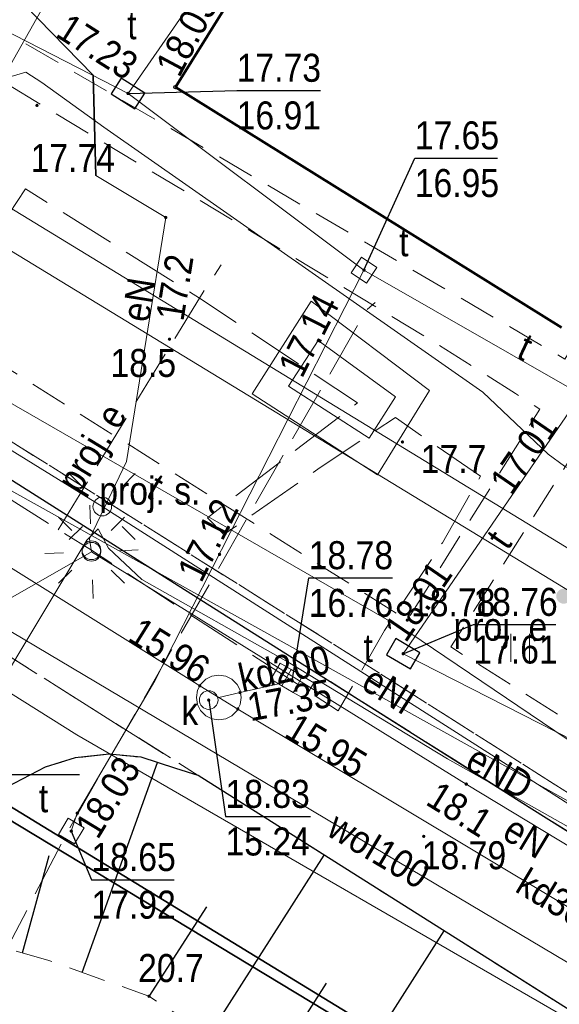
# Model space of a CAD drawing. Header units: metres. Extents: x 6530877 to 6534102, y 6042175 to 6045327.
# Tile 29 of 76: x 6533001 to 6533015, y 6044094 to 6044120. Entities that reach past the tile are written whole.
import ezdxf
from ezdxf.enums import TextEntityAlignment as Align

# ---------------------------------------------------------------- set-up
doc = ezdxf.new("R2010")
doc.units = ezdxf.units.M
doc.header["$MEASUREMENT"] = 0
doc.linetypes.add('1.0_0.5', pattern=[1.5, 1, -0.5])
doc.linetypes.add('1.5_0.5', pattern=[2, 1.5, -0.5])
doc.layers.get('0').update_dxf_attribs({"color": 2, "linetype": 'CONTINUOUS', "lineweight": 5})
for name, color, linetype in [('000 Inne (niezydentyfikowane)', 7, 'CONTINUOUS'), ('312-budynek ewidencyjny', 7, 'CONTINUOUS'), ('chodnik', 7, 'CONTINUOUS'), ('elektroenergetyczne urządzenie techniczne - ob. projektowany', 7, 'CONTINUOUS'), ('elektroenergetyczne urządzenie techniczne - ob. projektowany-Atr17', 7, 'CONTINUOUS'), ('jezdnia', 7, 'CONTINUOUS'), ('komora podziemna', 7, 'CONTINUOUS'), ('kratka ściekowa', 7, 'CONTINUOUS'), ('krawężnik', 7, 'CONTINUOUS'), ('latarnia', 7, 'CONTINUOUS'), ('latarnia - ob. projektowany', 7, 'CONTINUOUS'), ('latarnia - ob. projektowany-Atr17', 7, 'CONTINUOUS'), ('obudowa ochronna przewodu', 7, 'CONTINUOUS'), ('pikieta naturalna', 7, 'CONTINUOUS'), ('pikieta naturalna-Atr2', 7, 'CONTINUOUS'), ('pikieta sztuczna', 7, 'CONTINUOUS'), ('pikieta sztuczna-Atr2', 7, 'CONTINUOUS'), ('przewód ciepłowniczy', 7, 'CONTINUOUS'), ('przewód elektroenergetyczny podziemny', 7, 'CONTINUOUS'), ('przewód elektroenergetyczny podziemny - ob. projektowany', 7, 'CONTINUOUS'), ('przewód elektroenergetyczny podziemny - ob. projektowany-Atr1', 7, 'CONTINUOUS'), ('przewód elektroenergetyczny podziemny-Atr1', 7, 'CONTINUOUS'), ('przewód kanalizacyjny', 7, 'CONTINUOUS'), ('przewód kanalizacyjny-Atr1', 7, 'CONTINUOUS'), ('przewód telekomunikacyjny podziemny', 7, 'CONTINUOUS'), ('przewód telekomunikacyjny podziemny - ob. projektowany', 7, 'CONTINUOUS'), ('przewód telekomunikacyjny podziemny-Atr1', 7, 'CONTINUOUS'), ('przewód wodociągowy', 7, 'CONTINUOUS'), ('przewód wodociągowy-Atr1', 7, 'CONTINUOUS'), ('Punkt budynku', 7, 'CONTINUOUS'), ('rzędna', 7, 'CONTINUOUS'), ('rzędna-Atr2', 7, 'CONTINUOUS'), ('rzędna-Atr3', 7, 'CONTINUOUS'), ('skarpa nieumocniona', 7, 'CONTINUOUS'), ('trawnik', 7, 'CONTINUOUS'), ('Wstawianie ramki sekcyjnej z opisem', 7, 'CONTINUOUS'), ('właz do komory lub kanału - kwadratowy', 7, 'CONTINUOUS'), ('właz do komory lub kanału - kwadratowy-Atr17', 7, 'CONTINUOUS'), ('właz do komory lub kanału - okrągły', 7, 'CONTINUOUS'), ('właz do komory lub kanału - okrągły-Atr17', 7, 'CONTINUOUS'), ('właz do komory lub kanału - prostokątny', 7, 'CONTINUOUS'), ('właz do komory lub kanału - prostokątny-Atr17', 7, 'CONTINUOUS'), ('ściana oporowa (linia)', 7, 'CONTINUOUS')]:
    doc.layers.add(name, color=color, linetype=linetype)
doc.styles.get("Standard").update_dxf_attribs({"font": 'Working1250', "width": 0.75})
doc.linetypes.add('otdn_500', pattern='A,5,0,[21,ksztalty.shx,S=0.5,R=0,X=-1,Y=0]', length=5)

# ---------------------------------------------------------------- blocks, each defined once
blk = doc.blocks.new('PUNKTBUD')
at = {"color": 0}
blk.add_circle((0, 0), 0.045, dxfattribs=at)
blk = doc.blocks.new('TU04')
at = {"color": 0, "linetype": 'Continuous', "lineweight": 13}
for p, q in [((0, 0), (0, 0.75)), ((0.5, 0), (0.5, 0.75))]:
    blk.add_line(p, q, dxfattribs=at)
blk = doc.blocks.new('US22')
at = {"color": 0, "linetype": 'Continuous', "lineweight": 13}
blk.add_circle((0, 0), 0.25, dxfattribs=at)
blk = doc.blocks.new('PW01')
at = {"linetype": 'Continuous', "lineweight": 13}
h = blk.add_hatch(color=0, dxfattribs=at)
edge = h.paths.add_edge_path()
edge.add_arc((0, 0), 0.045, 0, 360)
blk = doc.blocks.new('US05')
at = {"color": 0, "linetype": 'Continuous', "lineweight": 13}
for p, q in [((-0.525, -0.25), (-0.525, 0.25)), ((-0.525, 0.25), (-0.175, 0.25)), ((-0.175, -0.25), (-0.175, 0.25)), ((-0.175, 0.25), (0.175, 0.25)), ((0.175, -0.25), (0.175, 0.25)), ((0.175, 0.25), (0.525, 0.25)), ((0.525, -0.25), (0.525, 0.25)), ((-0.525, -0.25), (-0.175, -0.25)), ((-0.175, -0.25), (0.175, -0.25)), ((0.175, -0.25), (0.525, -0.25))]:
    blk.add_line(p, q, dxfattribs=at)
blk = doc.blocks.new('SM01')
at = {"color": 0, "linetype": 'Continuous', "lineweight": 13}
for p, q in [((-0.53, 0.531), (-0.883, 0.884)), ((0.531, 0.531), (0.884, 0.884)), ((-0.53, -0.53), (-0.883, -0.883)), ((0.531, -0.53), (0.884, -0.883))]:
    blk.add_line(p, q, dxfattribs=at)
blk.add_circle((0, 0), 0.25, dxfattribs=at)
blk = doc.blocks.new('US22A')
at = {"color": 0, "linetype": 'Continuous', "lineweight": 0}
blk.add_lwpolyline([(-0.25, -0.25), (0.25, -0.25), (0.25, 0.25), (-0.25, 0.25)], close=True, dxfattribs=at)
blk = doc.blocks.new('SUPWP')
at = {"color": 0, "linetype": 'Continuous'}
blk.add_lwpolyline([(-0.375, -0.25), (0.375, -0.25), (0.375, 0.25), (-0.375, 0.25)], close=True, dxfattribs=at)
blk = doc.blocks.new('US25')
at = {"linetype": 'Continuous', "lineweight": 0}
h = blk.add_hatch(color=0, dxfattribs=at)
edge = h.paths.add_edge_path()
edge.add_arc((0, 0), 0.2, 0, 360)
blk = doc.blocks.new('RAMKA500K')
at = {"color": 0}
blk.add_line((197.5, 100), (202.5, 100), dxfattribs=at)

msp = doc.modelspace()

# ---------------------------------------------------------------- linework, layer by layer
at = {"layer": '000 Inne (niezydentyfikowane)', "color": 7, "linetype": 'Continuous', "lineweight": 25, "flags": 128}
for points in [[(6533002.57, 6044094.7), (6533004.59, 6044100.32)], [(6533000.97, 6044095.22), (6533001.69, 6044097.83)], [(6533005.98, 6044093.03), (6533009.05, 6044097.84)], [(6533004.37, 6044094.05), (6533005.91, 6044096.45)], [(6533009.19, 6044090.98), (6533012.27, 6044095.81)], [(6533007.58, 6044092), (6533009.12, 6044094.41)]]:
    msp.add_lwpolyline(points, dxfattribs=at)
at = {"layer": '312-budynek ewidencyjny', "color": 7, "linetype": 'Continuous', "lineweight": 50, "flags": 128}
for points in [[(6533005.07, 6044118.4), (6533009.74, 6044125.89)], [(6533015.41, 6044111.96), (6533005.07, 6044118.4)]]:
    msp.add_lwpolyline(points, dxfattribs=at)
at = {"layer": 'chodnik', "color": 7, "linetype": '1.0_0.5', "lineweight": 18, "flags": 128}
for points in [[(6533016, 6044109.01), (6533022.91, 6044120.13), (6533032.53, 6044113.92), (6533033.37, 6044115.3), (6533023.76, 6044121.51), (6533036.11, 6044141.41), (6533036.95, 6044142.75), (6533043.16, 6044152.54), (6533053.52, 6044146.04), (6533054.18, 6044142.79), (6533055.75, 6044142.51), (6533054.62, 6044147.87), (6533054.25, 6044147.27), (6533031.03, 6044161.94), (6533030.18, 6044162.43), (6533024.97, 6044165.61), (6533025.08, 6044165.81), (6533024.44, 6044166.23), (6533023.86, 6044165.35), (6533028.19, 6044162.39), (6533028.01, 6044162.08), (6533041.86, 6044153.35), (6533036, 6044144.12), (6533035.62, 6044144.37), (6533034.09, 6044141.91), (6533034.47, 6044141.67), (6533022.8, 6044122.86), (6533022.37, 6044123.12), (6533020.84, 6044120.67), (6533021.26, 6044120.41), (6533015.5, 6044111.12), (6532978.54, 6044132.73), (6532978.2, 6044132.19), (6532983.58, 6044128.74), (6533011.97, 6044111.59), (6533014.18, 6044110.2), (6533014.83, 6044109.78)], [(6533016, 6044109.01), (6533012.45, 6044103.41), (6533023.19, 6044096.64), (6533024.17, 6044096.41), (6533024.89, 6044096.43), (6533025.62, 6044096.77), (6533035.29, 6044112.28), (6533034.43, 6044112.81), (6533035.24, 6044114.15), (6533036.11, 6044113.61), (6533048.55, 6044133.66), (6533043.2, 6044137), (6533042.69, 6044136.19), (6533041.28, 6044137.07), (6533041.77, 6044137.88), (6533036.11, 6044141.41), (6533036.95, 6044142.75), (6533041.94, 6044139.63), (6533042.45, 6044140.44), (6533043.85, 6044139.57), (6533043.34, 6044138.75), (6533049.39, 6044135.02), (6533054.18, 6044142.79), (6533055.75, 6044142.51), (6533050.43, 6044133.95), (6533040.97, 6044118.73), (6533037.29, 6044112.81), (6533038.15, 6044112.26), (6533037.32, 6044110.94), (6533036.47, 6044111.46), (6533031.7, 6044103.79), (6533032.38, 6044102.91), (6533031.2, 6044101.02), (6533030.14, 6044101.26), (6533026.5, 6044095.4), (6533025.88, 6044094.96), (6533024.93, 6044094.72), (6533023.88, 6044094.71), (6533023.21, 6044094.86), (6533022.29, 6044095.24), (6533010.9, 6044102.48), (6532999.72, 6044109.51), (6532989.55, 6044115.91), (6532989.05, 6044115.2), (6532987.21, 6044116.36), (6532988.56, 6044118.54), (6533000.64, 6044110.83), (6533011.28, 6044104.13), (6533014.83, 6044109.78)]]:
    msp.add_lwpolyline(points, dxfattribs=at)
msp.add_lwpolyline([(6532987.55, 6044111.41), (6532988.47, 6044110.48), (6532989.01, 6044109.74), (6532989.5, 6044108.64), (6532989.66, 6044107.51), (6532989.58, 6044106.33), (6532989.38, 6044105.6), (6532989.13, 6044105.11), (6532989.36, 6044104.98), (6532999.32, 6044098.68), (6532999.48, 6044098.66), (6533000.55, 6044099.66), (6533001.58, 6044100.19), (6533002.38, 6044100.44), (6533003.29, 6044100.54), (6533004.15, 6044100.46), (6533005.68, 6044099.97), (6532996.78, 6044105.58)], close=True, dxfattribs=at)
at = {"layer": 'jezdnia', "color": 7, "linetype": '1.5_0.5', "lineweight": 18, "flags": 128}
msp.add_lwpolyline([(6533024.96, 6044081.83), (6533020.19, 6044084.8), (6533020.24, 6044084.89), (6533020.64, 6044085.72), (6533020.83, 6044086.27), (6533020.96, 6044087.04), (6533020.99, 6044087.7), (6533020.92, 6044088.4), (6533020.75, 6044089.12), (6533020.36, 6044089.91), (6533019.8, 6044090.76), (6533019.32, 6044091.23), (6533018.82, 6044091.67), (6533016.83, 6044092.93), (6533005.68, 6044099.97), (6532996.78, 6044105.58), (6532987.55, 6044111.41), (6532974.86, 6044119.37), (6532974.22, 6044119.7), (6532973.04, 6044119.99), (6532972.18, 6044120.03), (6532971.3, 6044119.84), (6532970.25, 6044119.51), (6532970.32, 6044119.38), (6532969.67, 6044119.01), (6532969.01, 6044118.5), (6532968.48, 6044117.88), (6532967.71, 6044116.66), (6532966.83, 6044115.27), (6532961.38, 6044118.72), (6532962.32, 6044120.26), (6532963.15, 6044121.61), (6532963.37, 6044122.22), (6532963.53, 6044122.77), (6532963.57, 6044123.62), (6532963.74, 6044123.63), (6532963.74, 6044124.33), (6532963.61, 6044125), (6532963.41, 6044125.53), (6532963.12, 6044126.09), (6532962.74, 6044126.61), (6532962.29, 6044127.03), (6532961.75, 6044127.47), (6532961.47, 6044127.67), (6532955.61, 6044131.41), (6532953.72, 6044132.6), (6532952.23, 6044133.62), (6532951.35, 6044134.4), (6532950.62, 6044135.14), (6532949.95, 6044136.01), (6532949.6, 6044136.64), (6532949.23, 6044137.57), (6532948.94, 6044138.57), (6532948.73, 6044139.57), (6532948.56, 6044140.58), (6532948.46, 6044141.69), (6532948.47, 6044146.27), (6532949.77, 6044150.48), (6532951.62, 6044153.22), (6532958.8, 6044164.51), (6532962.9, 6044170.97), (6532967.95, 6044178.89), (6532973.65, 6044187.84), (6532977.09, 6044193.29), (6532978.48, 6044195.42), (6532978.96, 6044196.18), (6532982.38, 6044193.96), (6532962.44, 6044162.85), (6532958.36, 6044156.07), (6532958.41, 6044154.75), (6532958.56, 6044150.75), (6532960.14, 6044145.78), (6532963.23, 6044142.39), (6532961.23, 6044142.7), (6532959.57, 6044142.04), (6532958.2, 6044140.86), (6532957.37, 6044139.34), (6532956.95, 6044137.28), (6532957.41, 6044135.58), (6532958.36, 6044134.42), (6532960.51, 6044132.96), (6532971.65, 6044126.06), (6532981.42, 6044120), (6532989.05, 6044115.2), (6532993.82, 6044112.22), (6533006.43, 6044104.24), (6533014.62, 6044099.08), (6533020.39, 6044095.45), (6533021.92, 6044094.47), (6533022.81, 6044094.09), (6533023.55, 6044093.93), (6533023.85, 6044093.91), (6533024.47, 6044093.88), (6533025.48, 6044093.97), (6533026.31, 6044094.28), (6533027.06, 6044094.74), (6533027.52, 6044095.09), (6533029.07, 6044097.57), (6533032.11, 6044102.44), (6533036.22, 6044099.78), (6533032.9, 6044094.47), (6533031.33, 6044091.93), (6533030.73, 6044090.94), (6533030.46, 6044090.09), (6533030.47, 6044089.27), (6533030.72, 6044088.55), (6533031.03, 6044088.08), (6533031.57, 6044087.61), (6533032.76, 6044086.87), (6533030.24, 6044082.56), (6533029.12, 6044083.16), (6533028.14, 6044083.35), (6533027.09, 6044083.3), (6533026.35, 6044083.03), (6533025.59, 6044082.52)], close=True, dxfattribs=at)
at = {"layer": 'komora podziemna', "color": 34, "linetype": 'Continuous', "lineweight": 18, "flags": 128}
msp.add_lwpolyline([(6533005.66, 6044102.25), (6533005.74, 6044102.41), (6533005.88, 6044102.55), (6533006.04, 6044102.63), (6533006.23, 6044102.66), (6533006.42, 6044102.63), (6533006.58, 6044102.55), (6533006.72, 6044102.41), (6533006.8, 6044102.25), (6533006.83, 6044102.06), (6533006.8, 6044101.87), (6533006.72, 6044101.71), (6533006.58, 6044101.57), (6533006.42, 6044101.49), (6533006.23, 6044101.46), (6533006.04, 6044101.49), (6533005.88, 6044101.57), (6533005.74, 6044101.71), (6533005.66, 6044101.87), (6533005.63, 6044102.06)], close=True, dxfattribs=at)
at = {"layer": 'krawężnik', "color": 7, "linetype": 'Continuous', "lineweight": 25, "flags": 128}
for points in [[(6532971.65, 6044126.06), (6532981.42, 6044120), (6532989.05, 6044115.2), (6532993.82, 6044112.22), (6533005.04, 6044105.12), (6533006.43, 6044104.24), (6533014.62, 6044099.08), (6533020.39, 6044095.45), (6533021.92, 6044094.47), (6533022.81, 6044094.09), (6533023.55, 6044093.93), (6533023.85, 6044093.91), (6533024.47, 6044093.88), (6533025.48, 6044093.97), (6533025.68, 6044094.05), (6533026.31, 6044094.28), (6533027.06, 6044094.74), (6533027.52, 6044095.09), (6533029.07, 6044097.57), (6533031.2, 6044101.02), (6533032.11, 6044102.44)], [(6533006.82, 6044063.71), (6533019.8, 6044084.16), (6533020.24, 6044084.89), (6533020.64, 6044085.72), (6533020.83, 6044086.27), (6533020.96, 6044087.04), (6533020.99, 6044087.7), (6533020.92, 6044088.4), (6533020.75, 6044089.12), (6533020.36, 6044089.91), (6533019.8, 6044090.76), (6533019.32, 6044091.23), (6533018.82, 6044091.67), (6533016.83, 6044092.93), (6533005.68, 6044099.97), (6533005.08, 6044100.16), (6533004.15, 6044100.46), (6533003.29, 6044100.54), (6533002.38, 6044100.44), (6533001.58, 6044100.19), (6533000.55, 6044099.66)]]:
    msp.add_lwpolyline(points, dxfattribs=at)
at = {"layer": 'obudowa ochronna przewodu', "color": 7, "linetype": 'Continuous', "lineweight": 35, "flags": 128}
for points in [[(6533017.04, 6044089.12), (6532990.16, 6044105.55), (6532970.86, 6044116.77), (6532976.44, 6044125.13)], [(6532975.1, 6044124.68), (6532974, 6044123.52), (6532973.75, 6044122.92), (6532970.2, 6044115.86), (6532989.85, 6044105.29), (6533016.89, 6044088.96)], [(6533002.87, 6044118.72), (6533002.94, 6044116.03)]]:
    msp.add_lwpolyline(points, dxfattribs=at)
at = {"layer": 'przewód ciepłowniczy', "color": 212, "linetype": 'Continuous', "lineweight": 18, "flags": 128}
for points in [[(6533047.87, 6044085.38), (6533033.78, 6044094.55), (6533028.77, 6044097.78), (6533017.71, 6044104.75), (6532996.85, 6044117.48), (6532981.5, 6044126.44), (6532953.14, 6044142.96), (6532952.95, 6044143.73), (6532969.46, 6044175.08), (6532969.16, 6044175.86), (6532957.07, 6044181.64), (6532948.72, 6044185.36), (6532948.29, 6044185.55), (6532948.04, 6044186.32), (6532948.92, 6044188.24), (6532948.62, 6044189.02), (6532940.69, 6044192.29)], [(6532940.29, 6044191.47), (6532947.3, 6044188.46), (6532947.57, 6044187.69), (6532946.72, 6044185.89), (6532946.94, 6044185.11), (6532948.32, 6044184.48), (6532956.5, 6044180.76), (6532967.92, 6044175.46), (6532968.16, 6044174.68), (6532951.42, 6044143.28), (6532951.6, 6044142.46), (6532980.24, 6044126.16), (6532995.85, 6044116.94), (6533017.79, 6044103.58), (6533028.18, 6044096.99), (6533033.21, 6044093.72), (6533046.4, 6044085.08)]]:
    msp.add_lwpolyline(points, dxfattribs=at)
at = {"layer": 'przewód elektroenergetyczny podziemny', "color": 1, "linetype": 'Continuous', "lineweight": 18, "flags": 128}
for points in [[(6532999.94, 6044117.75), (6533002.77, 6044122.75), (6533006.26, 6044128.38), (6533008.22, 6044131.83), (6533010.04, 6044134.81), (6533010.7, 6044135.68), (6533010.97, 6044136.29), (6533011.09, 6044136.98), (6533011.05, 6044137.64), (6533010.93, 6044138.07), (6533010.64, 6044138.41), (6533009.77, 6044138.87), (6533009.47, 6044138.91), (6533005.02, 6044140.3)], [(6533036.82, 6044140.04), (6533035.91, 6044138.98), (6533032.33, 6044133.34), (6533028.8, 6044127.94), (6533026.48, 6044124), (6533023.75, 6044119.53), (6533021.4, 6044115.1), (6533019, 6044110.77), (6533017.98, 6044108.86), (6533017.58, 6044108.17), (6533017.34, 6044108.04), (6533016.87, 6044107.92), (6533016.34, 6044107.91), (6533015.96, 6044108), (6533015.49, 6044108.25), (6533015.05, 6044108.57), (6533013.3, 6044110.23)], [(6533002.77, 6044106.31), (6533002.82, 6044105.96), (6532996.12, 6044102.13), (6532985.65, 6044108.78), (6532978.13, 6044113.3), (6532970.03, 6044118.23), (6532962.13, 6044122.72), (6532954.76, 6044127.58)], [(6533003.11, 6044107.17), (6532988.31, 6044116.31), (6532973.52, 6044125.68)], [(6532976.44, 6044125.13), (6532970.86, 6044116.77), (6532990.16, 6044105.55), (6533017.04, 6044089.12), (6533019.6, 6044087.69), (6533029.79, 6044081.42)], [(6532975.1, 6044124.68), (6532974, 6044123.52), (6532973.75, 6044122.92), (6532970.2, 6044115.86), (6532989.85, 6044105.29), (6533016.89, 6044088.96), (6533019.41, 6044087.47), (6533029.68, 6044081.22)], [(6533003, 6044106.57), (6533002.7, 6044106.27), (6532998.9, 6044099.96), (6532997.71, 6044099.56), (6532996.82, 6044100.33), (6532995.46, 6044101.6), (6532994.3, 6044102.31), (6532985.67, 6044107.16), (6532985.21, 6044107.47), (6532983.65, 6044108.87), (6532980.35, 6044111.19), (6532978.31, 6044112.49), (6532968.87, 6044118.1), (6532962.83, 6044121.54), (6532962.74, 6044121.81)], [(6533001.03, 6044120.6), (6533002.87, 6044118.72), (6533002.94, 6044116.03), (6533004.81, 6044114.91), (6533003.76, 6044108.38), (6533002.77, 6044106.31)], [(6533013.3, 6044110.23), (6533003.15, 6044117.33), (6533001.49, 6044118.52), (6533001.06, 6044118.8), (6533000.67, 6044118.68), (6533000.11, 6044117.65)], [(6533018.49, 6044097.36), (6533003.11, 6044107.17)], [(6533003, 6044106.57), (6533003.28, 6044106.06), (6533004.17, 6044105.22), (6533008.09, 6044103), (6533012.36, 6044100.42), (6533016.37, 6044098.16), (6533021.02, 6044095.46), (6533021.73, 6044094.9), (6533025.5, 6044092.63), (6533027.55, 6044091.27), (6533032.97, 6044087.84), (6533037.51, 6044084.95), (6533039.5, 6044083.63)], [(6533002.82, 6044105.96), (6533012.86, 6044099.74), (6533017.78, 6044096.77)]]:
    msp.add_lwpolyline(points, dxfattribs=at)
at = {"layer": 'przewód elektroenergetyczny podziemny - ob. projektowany', "color": 1, "linetype": '1.5_0.5', "lineweight": 18, "flags": 128}
for points in [[(6532998.41, 6044111.66), (6532999.99, 6044114.05), (6533001.05, 6044115.68), (6533005.71, 6044112.75), (6533009.95, 6044109.95), (6533007.99, 6044108.45), (6533005.93, 6044106.87), (6533006.37, 6044106.42), (6533008.95, 6044108.22), (6533010.96, 6044109.55), (6533013.24, 6044107.98), (6533012.22, 6044106.2), (6533010.67, 6044103.85), (6533009.43, 6044101.7), (6533002.82, 6044106), (6533001.93, 6044106.55), (6532995.6, 6044110.56), (6532991.68, 6044117.81)], [(6533001.93, 6044106.55), (6533005.71, 6044112.75), (6533006.29, 6044113.64)]]:
    msp.add_lwpolyline(points, dxfattribs=at)
at = {"layer": 'przewód kanalizacyjny', "color": 34, "linetype": 'Continuous', "lineweight": 18, "flags": 128}
for points in [[(6533006.23, 6044102.06), (6533005.72, 6044102.37), (6532974.92, 6044121.62), (6532974.41, 6044121.94)], [(6533006.23, 6044102.06), (6533006.8, 6044102.19), (6533008.2, 6044102.5)], [(6533024.54, 6044091.09), (6533024.03, 6044091.39), (6533006.74, 6044101.75), (6533006.23, 6044102.06)]]:
    msp.add_lwpolyline(points, dxfattribs=at)
at = {"layer": 'przewód telekomunikacyjny podziemny', "color": 30, "linetype": 'Continuous', "lineweight": 18, "flags": 128}
for points in [[(6532974.33, 6044136.61), (6532985.24, 6044129.31), (6532991.63, 6044125.47), (6532999.74, 6044120.31), (6533003.8, 6044118.23)], [(6533010.23, 6044130.3), (6533008.39, 6044125.56), (6533006.76, 6044122.49), (6533003.8, 6044118.23)], [(6533010.12, 6044113.5), (6533003.8, 6044118.23)], [(6532993.41, 6044114.11), (6533011.32, 6044103.81), (6533020.77, 6044097.43)], [(6533010.12, 6044113.5), (6533004.52, 6044102.5), (6533002.44, 6044098.96), (6533002.28, 6044098.48)], [(6533010.12, 6044113.5), (6533015.94, 6044110.17), (6533011.17, 6044103.23)], [(6533011.17, 6044103.23), (6533024.88, 6044096.24), (6533057.28, 6044075.37), (6533067.37, 6044069.12), (6533073.72, 6044065.79), (6533080.2, 6044065.17), (6533080.73, 6044065.09)]]:
    msp.add_lwpolyline(points, dxfattribs=at)
at = {"layer": 'przewód telekomunikacyjny podziemny - ob. projektowany', "color": 30, "linetype": '1.5_0.5', "lineweight": 18, "flags": 128}
msp.add_lwpolyline([(6532944.18, 6044083.89), (6532941.75, 6044085.88), (6532944.9, 6044090.81), (6532950.75, 6044099.94), (6532956.23, 6044108.44), (6532960.04, 6044114.48), (6532981.41, 6044102.88), (6532999.42, 6044093.14), (6533002.17, 6044098.45), (6533010.19, 6044112.44), (6533010.42, 6044112.63)], dxfattribs=at)
at = {"layer": 'przewód wodociągowy', "color": 5, "linetype": 'Continuous', "lineweight": 18, "flags": 128}
for points in [[(6533017.51, 6044092.35), (6533002.43, 6044101.06), (6532998.48, 6044103.53), (6532988.46, 6044109.67), (6532983.14, 6044112.92), (6532970.75, 6044120.74), (6532946.01, 6044136.46), (6532939.59, 6044139.83)], [(6532987.89, 6044108.13), (6532989.36, 6044110.54), (6533025.28, 6044089.2)], [(6533027.43, 6044092.69), (6532997.54, 6044109.33)]]:
    msp.add_lwpolyline(points, dxfattribs=at)
at = {"layer": 'rzędna-Atr2', "color": 7, "flags": 128}
for points in [[(6533003.8, 6044118.23), (6533006.71, 6044118.31), (6533008.955, 6044118.31)], [(6533010.12, 6044113.5), (6533011.48, 6044116.5), (6533013.693, 6044116.5)], [(6533008.2, 6044102.5), (6533008.64, 6044105.26), (6533010.885, 6044105.26)], [(6533011.17, 6044103.23), (6533013.05, 6044104.01), (6533015.263, 6044104.01)], [(6533005.96, 6044101.99), (6533006.41, 6044098.87), (6533008.687, 6044098.87)], [(6533002.28, 6044098.48), (6533002.82, 6044097.18), (6533005.033, 6044097.18)]]:
    msp.add_lwpolyline(points, dxfattribs=at)
at = {"layer": 'skarpa nieumocniona', "color": 7, "linetype": '1.0_0.5', "lineweight": 18, "flags": 128}
msp.add_lwpolyline([(6532997.88, 6044095.87), (6532998.66, 6044095.86), (6533001.65, 6044095.03), (6533004.36, 6044094.06), (6533014.8, 6044087.4), (6533016.38, 6044083.73), (6533008.09, 6044070.75), (6533004.24, 6044064.05), (6533000.48, 6044065.38), (6532985.63, 6044074.85), (6532983.57, 6044073.56), (6533001.7, 6044062.04), (6533002.56, 6044061.6), (6533003.19, 6044061.44), (6533003.81, 6044061.41), (6533004.33, 6044061.49), (6533004.79, 6044061.63), (6533005.18, 6044061.82), (6533005.74, 6044062.18), (6533006.09, 6044062.56), (6533006.82, 6044063.71), (6533019.8, 6044084.16), (6533020.24, 6044084.89), (6533020.64, 6044085.72), (6533020.83, 6044086.27), (6533020.96, 6044087.04), (6533020.99, 6044087.7), (6533020.92, 6044088.4), (6533020.75, 6044089.12), (6533020.36, 6044089.91), (6533019.8, 6044090.76), (6533019.32, 6044091.23), (6533018.82, 6044091.67), (6533016.83, 6044092.93), (6533005.68, 6044099.97), (6533004.15, 6044100.46), (6533003.29, 6044100.54), (6533002.38, 6044100.44), (6533001.58, 6044100.19), (6533000.55, 6044099.66), (6532999.48, 6044098.66), (6532999.59, 6044098.57)], close=True, dxfattribs=at)
msp.add_lwpolyline([(6532997.88, 6044095.87), (6532998.66, 6044095.86), (6533001.65, 6044095.03), (6533004.36, 6044094.06), (6533014.8, 6044087.4), (6533016.38, 6044083.73), (6533008.09, 6044070.75), (6533004.24, 6044064.05), (6533000.48, 6044065.38), (6532985.63, 6044074.85), (6532983.57, 6044073.56), (6533001.7, 6044062.04), (6533002.56, 6044061.6), (6533003.19, 6044061.44), (6533003.81, 6044061.41), (6533004.33, 6044061.49), (6533004.79, 6044061.63), (6533005.18, 6044061.82), (6533005.74, 6044062.18), (6533006.09, 6044062.56), (6533006.82, 6044063.71), (6533019.8, 6044084.16), (6533020.24, 6044084.89), (6533020.64, 6044085.72), (6533020.83, 6044086.27), (6533020.96, 6044087.04), (6533020.99, 6044087.7), (6533020.92, 6044088.4), (6533020.75, 6044089.12), (6533020.36, 6044089.91), (6533019.8, 6044090.76), (6533019.32, 6044091.23), (6533018.82, 6044091.67), (6533016.83, 6044092.93), (6533005.68, 6044099.97), (6533004.15, 6044100.46), (6533003.29, 6044100.54), (6533002.38, 6044100.44), (6533001.58, 6044100.19), (6533000.55, 6044099.66), (6532999.48, 6044098.66), (6532999.59, 6044098.57)], close=True, dxfattribs=at)
at = {"layer": 'trawnik', "color": 7, "linetype": '1.0_0.5', "lineweight": 18, "flags": 128}
for points in [[(6533016, 6044109.01), (6533012.45, 6044103.41), (6533023.19, 6044096.64), (6533024.17, 6044096.41), (6533024.89, 6044096.43), (6533025.62, 6044096.77), (6533035.29, 6044112.28), (6533034.43, 6044112.81), (6533032.53, 6044113.92), (6533022.91, 6044120.13)], [(6533031.2, 6044101.02), (6533027.52, 6044095.09), (6533027.06, 6044094.74), (6533026.31, 6044094.28), (6533025.48, 6044093.97), (6533024.47, 6044093.88), (6533023.85, 6044093.91), (6533023.55, 6044093.93), (6533022.81, 6044094.09), (6533021.92, 6044094.47), (6533014.62, 6044099.08), (6533006.43, 6044104.24), (6533005.04, 6044105.12), (6532993.82, 6044112.22), (6532989.05, 6044115.2), (6532989.55, 6044115.91), (6532999.72, 6044109.51), (6533010.9, 6044102.48), (6533022.29, 6044095.24), (6533023.21, 6044094.86), (6533023.88, 6044094.71), (6533024.93, 6044094.72), (6533025.88, 6044094.96), (6533026.5, 6044095.4), (6533030.14, 6044101.26)]]:
    msp.add_lwpolyline(points, close=True, dxfattribs=at)
at = {"layer": 'Wstawianie ramki sekcyjnej z opisem', "color": 7, "linetype": 'Continuous', "lineweight": 13, "flags": 128}
msp.add_lwpolyline([(6532997.5, 6044100), (6533002.5, 6044100)], dxfattribs=at)
at = {"layer": 'ściana oporowa (linia)', "color": 0, "lineweight": 18}
for p, q in [((6533007.1225, 6044110.1845), (6533008.7041, 6044112.6674)), ((6533008.7041, 6044112.6674), (6533011.8746, 6044110.2757)), ((6533010.4804, 6044108.0152), (6533007.1225, 6044110.1845)), ((6533011.8746, 6044110.2757), (6533010.4804, 6044108.0152))]:
    msp.add_line(p, q, dxfattribs=at)
at = {"layer": 'ściana oporowa (linia)', "color": 0, "linetype": 'otdn_500', "lineweight": 18}
for p, q in [((6533008.0975, 6044110.3955), (6533008.8959, 6044111.6126)), ((6533008.8959, 6044111.6126), (6533010.9654, 6044110.1043)), ((6533010.2596, 6044109.0048), (6533008.0975, 6044110.3955)), ((6533010.9654, 6044110.1043), (6533010.2596, 6044109.0048))]:
    msp.add_line(p, q, dxfattribs=at)

# ---------------------------------------------------------------- block references
at = {"layer": 'elektroenergetyczne urządzenie techniczne - ob. projektowany', "color": 1, "linetype": 'Continuous', "lineweight": 18}
msp.add_blockref('US25', (6533015.47, 6044104.77), dxfattribs=at)
at = {"layer": 'kratka ściekowa', "color": 34, "linetype": 'Continuous', "lineweight": 18, "rotation": 330}
msp.add_blockref('US05', (6533008.2, 6044102.5), dxfattribs=at)
at = {"layer": 'latarnia', "color": 7, "linetype": 'Continuous', "lineweight": 18}
msp.add_blockref('SM01', (6533003.11, 6044107.17), dxfattribs=at)
at = {"layer": 'latarnia', "color": 7, "linetype": 'Continuous', "lineweight": 18, "rotation": 317.192}
msp.add_blockref('SM01', (6533002.82, 6044105.96), dxfattribs=at)
at = {"layer": 'latarnia - ob. projektowany', "color": 7, "linetype": 'Continuous', "lineweight": 18}
msp.add_blockref('SM01', (6533002.82, 6044106), dxfattribs=at)
at = {"layer": 'pikieta naturalna', "color": 7, "linetype": 'Continuous', "lineweight": 13}
for p in [(6533004.91, 6044111.65), (6533011.15, 6044108.9), (6533004.36, 6044094.06)]:
    msp.add_blockref('PW01', p, dxfattribs=at)
at = {"layer": 'pikieta sztuczna', "color": 7, "linetype": 'Continuous', "lineweight": 13}
for p in [(6533001.36, 6044117.91), (6533011.28, 6044104.13), (6533011.72, 6044098.34)]:
    msp.add_blockref('PW01', p, dxfattribs=at)
at = {"layer": 'Punkt budynku', "color": 5, "linetype": 'Continuous', "lineweight": 18}
msp.add_blockref('PUNKTBUD', (6533005.07, 6044118.4), dxfattribs=at)
at = {"layer": 'rzędna', "color": 30, "linetype": 'Continuous', "lineweight": 18}
for p, rotation in [((6533003.8, 6044118.23), 327.5740000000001), ((6533003.8, 6044118.23), 327.565), ((6533003.8, 6044118.23), 241.878), ((6533010.12, 6044113.5), 326.598), ((6533010.12, 6044113.5), 60.261), ((6533006.25, 6044105.89), 322.852), ((6533011.17, 6044103.23), 235.475), ((6533011.17, 6044103.23), 329.77), ((6533002.44, 6044098.96), 59.573), ((6533002.28, 6044098.48), 329.026)]:
    msp.add_blockref('PW01', p, dxfattribs=dict(at, rotation=rotation))
at = {"layer": 'rzędna', "color": 1, "linetype": 'Continuous', "lineweight": 18}
for p, rotation in [((6533004.81, 6044114.91), 260.857), ((6533012.86, 6044099.74), 148.216)]:
    msp.add_blockref('PW01', p, dxfattribs=dict(at, rotation=rotation))
at = {"layer": 'rzędna', "color": 34, "linetype": 'Continuous', "lineweight": 18}
for p in [(6533005.72, 6044102.37), (6533008.2, 6044102.5), (6533006.8, 6044102.19), (6533005.96, 6044101.99), (6533006.74, 6044101.75)]:
    msp.add_blockref('PW01', p, dxfattribs=at)
at = {"layer": 'trawnik', "color": 7, "linetype": 'Continuous', "lineweight": 18}
msp.add_blockref('TU04', (6533014.049, 6044103.009), dxfattribs=at)
at = {"layer": 'Wstawianie ramki sekcyjnej z opisem', "color": 7, "linetype": 'Continuous', "lineweight": 13}
msp.add_blockref('RAMKA500K', (6532800, 6044000), dxfattribs=at)
at = {"layer": 'właz do komory lub kanału - kwadratowy', "color": 7, "linetype": 'Continuous', "lineweight": 18}
for p, rotation in [((6533010.12, 6044113.5), 326.598), ((6533002.28, 6044098.48), 329.026)]:
    msp.add_blockref('US22A', p, dxfattribs=dict(at, rotation=rotation))
at = {"layer": 'właz do komory lub kanału - okrągły', "color": 7, "linetype": 'Continuous', "lineweight": 18}
msp.add_blockref('US22', (6533005.96, 6044101.99), dxfattribs=at)
at = {"layer": 'właz do komory lub kanału - prostokątny', "color": 7, "linetype": 'Continuous', "lineweight": 18}
for p, rotation in [((6533003.8, 6044118.23), 327.565), ((6533011.17, 6044103.23), 329.77)]:
    msp.add_blockref('SUPWP', p, dxfattribs=dict(at, rotation=rotation))

# ---------------------------------------------------------------- texts
at = {"layer": 'elektroenergetyczne urządzenie techniczne - ob. projektowany-Atr17', "color": 1, "width": 0.9}
msp.add_text('proj. e', height=0.75, dxfattribs=at).set_placement((6533012.52, 6044103.58))
at = {"layer": 'latarnia - ob. projektowany-Atr17', "color": 7, "width": 0.9}
msp.add_text('proj. s.', height=0.75, dxfattribs=at).set_placement((6533003.03, 6044107.22))
at = {"layer": 'pikieta naturalna-Atr2', "color": 7, "width": 0.9}
for s, p in [('18.5', (6533003.33, 6044111.39)), ('20.7', (6533004.07, 6044095.19))]:
    msp.add_text(s, height=0.75, dxfattribs=at).set_placement(p, align=Align.TOP_LEFT)
msp.add_text('17.7', height=0.75, dxfattribs=at).set_placement((6533011.64, 6044108.07))
at = {"layer": 'pikieta sztuczna-Atr2', "color": 7, "width": 0.9}
msp.add_text('17.74', height=0.75, dxfattribs=at).set_placement((6533001.19, 6044116.88), align=Align.TOP_LEFT)
for s, p in [('18.78', (6533011.38, 6044104.23)), ('18.79', (6533011.67, 6044097.46))]:
    msp.add_text(s, height=0.75, dxfattribs=at).set_placement(p)
at = {"layer": 'przewód elektroenergetyczny podziemny - ob. projektowany-Atr1', "color": 1, "width": 0.9}
msp.add_text('proj. e', height=0.75, rotation=58.63, dxfattribs=at).set_placement((6533002.49, 6044107.48))
at = {"layer": 'przewód elektroenergetyczny podziemny-Atr1', "color": 1, "width": 0.9}
for s, rotation, p in [('eN', 80.866, (6533004.36, 6044112.08)), ('eND', -29.405, (6533012.79, 6044100.18))]:
    msp.add_text(s, height=0.75, rotation=rotation, dxfattribs=at).set_placement(p)
msp.add_text('eNI', height=0.75, rotation=327.5, dxfattribs=at).set_placement((6533010.8, 6044102.26), align=Align.MIDDLE_CENTER)
msp.add_text('eN', height=0.75, rotation=-31.118, dxfattribs=at).set_placement((6533014.17, 6044098.95), align=Align.TOP_LEFT)
at = {"layer": 'przewód kanalizacyjny-Atr1', "color": 34, "width": 0.9}
msp.add_text('kd200', height=0.75, rotation=12.485, dxfattribs=at).set_placement((6533006.86, 6044102.2))
msp.add_text('kd300', height=0.75, rotation=329.07, dxfattribs=at).set_placement((6533015.38, 6044096.57), align=Align.MIDDLE_CENTER)
at = {"layer": 'przewód telekomunikacyjny podziemny-Atr1', "color": 30, "width": 0.9}
msp.add_text('t', height=0.75, rotation=334.826, dxfattribs=at).set_placement((6533014.17, 6044111.16))
msp.add_text('t', height=0.75, rotation=330.096, dxfattribs=at).set_placement((6533004.43, 6044107.77), align=Align.MIDDLE_LEFT)
msp.add_text('t', height=0.75, rotation=55.498, dxfattribs=at).set_placement((6533013.35, 6044106.4), align=Align.TOP_LEFT)
at = {"layer": 'przewód wodociągowy-Atr1', "color": 5, "width": 0.9}
msp.add_text('woI100', height=0.75, rotation=329.299, dxfattribs=at).set_placement((6533010.52, 6044097.97), align=Align.MIDDLE_CENTER)
at = {"layer": 'rzędna-Atr2', "color": 30, "width": 0.9}
for s, rotation, p in [('18.03', 61.883, (6533005.17, 6044118.63)), ('17.14', 63.02, (6533008.46, 6044110.58)), ('17.01', 55.498, (6533014.07, 6044107.44)), ('17.12', 63.02, (6533005.76, 6044105.1)), ('18.01', 55.48, (6533011.24, 6044103.5)), ('18.03', 58.736, (6533002.99, 6044098.23))]:
    msp.add_text(s, height=0.75, rotation=rotation, dxfattribs=at).set_placement(p)
msp.add_text('17.23', height=0.75, rotation=-32.392, dxfattribs=at).set_placement((6533002.03, 6044120.09), align=Align.MIDDLE_LEFT)
for s, p in [('17.73', (6533006.71, 6044118.317)), ('17.65', (6533011.48, 6044116.508)), ('18.76', (6533013.05, 6044104.018)), ('18.65', (6533002.82, 6044097.188))]:
    msp.add_text(s, height=0.75, dxfattribs=at).set_placement(p, align=Align.BOTTOM_LEFT)
at = {"layer": 'rzędna-Atr2', "color": 1, "width": 0.9}
msp.add_text('17.2', height=0.75, rotation=80.866, dxfattribs=at).set_placement((6533004.91, 6044112.17), align=Align.MIDDLE_LEFT)
at = {"layer": 'rzędna-Atr2', "color": 34, "width": 0.9}
for s, p in [('18.78', (6533008.64, 6044105.268)), ('18.83', (6533006.41, 6044098.878))]:
    msp.add_text(s, height=0.75, dxfattribs=at).set_placement(p, align=Align.BOTTOM_LEFT)
for s, rotation, p in [('15.96', 327.994, (6533003.76, 6044103.6)), ('15.95', 329.07, (6533007.95, 6044101.03))]:
    msp.add_text(s, height=0.75, rotation=rotation, dxfattribs=at).set_placement(p)
msp.add_text('17.35', height=0.75, rotation=10.2, dxfattribs=at).set_placement((6533007.01, 6044101.79), align=Align.MIDDLE_LEFT)
at = {"layer": 'rzędna-Atr2', "color": 1, "width": 0.9}
msp.add_text('18.1', height=0.75, rotation=328.211, dxfattribs=at).set_placement((6533011.74, 6044099.21))
at = {"layer": 'rzędna-Atr3', "color": 30, "width": 0.9}
for s, p in [('16.91', (6533006.71, 6044117.042)), ('16.95', (6533011.48, 6044115.232)), ('17.61', (6533013.05, 6044102.742)), ('17.92', (6533002.82, 6044095.912))]:
    msp.add_text(s, height=0.75, dxfattribs=at).set_placement(p, align=Align.BOTTOM_LEFT)
at = {"layer": 'rzędna-Atr3', "color": 34, "width": 0.9}
for s, p in [('16.76', (6533008.64, 6044103.992)), ('15.24', (6533006.41, 6044097.603))]:
    msp.add_text(s, height=0.75, dxfattribs=at).set_placement(p, align=Align.BOTTOM_LEFT)
at = {"layer": 'właz do komory lub kanału - kwadratowy-Atr17', "color": 7, "width": 0.9}
msp.add_text('t', height=0.75, dxfattribs=at).set_placement((6533011.06, 6044113.87))
msp.add_text('t', height=0.75, dxfattribs=at).set_placement((6533001.41, 6044098.76), align=Align.BOTTOM_LEFT)
at = {"layer": 'właz do komory lub kanału - okrągły-Atr17', "color": 7, "width": 0.9}
msp.add_text('k', height=0.75, dxfattribs=at).set_placement((6533005.23, 6044101.32))
at = {"layer": 'właz do komory lub kanału - prostokątny-Atr17', "color": 7, "width": 0.9}
for p in [(6533003.78, 6044119.68), (6533010.11, 6044103.01)]:
    msp.add_text('t', height=0.75, dxfattribs=at).set_placement(p)

doc.saveas('drawing.dxf')
